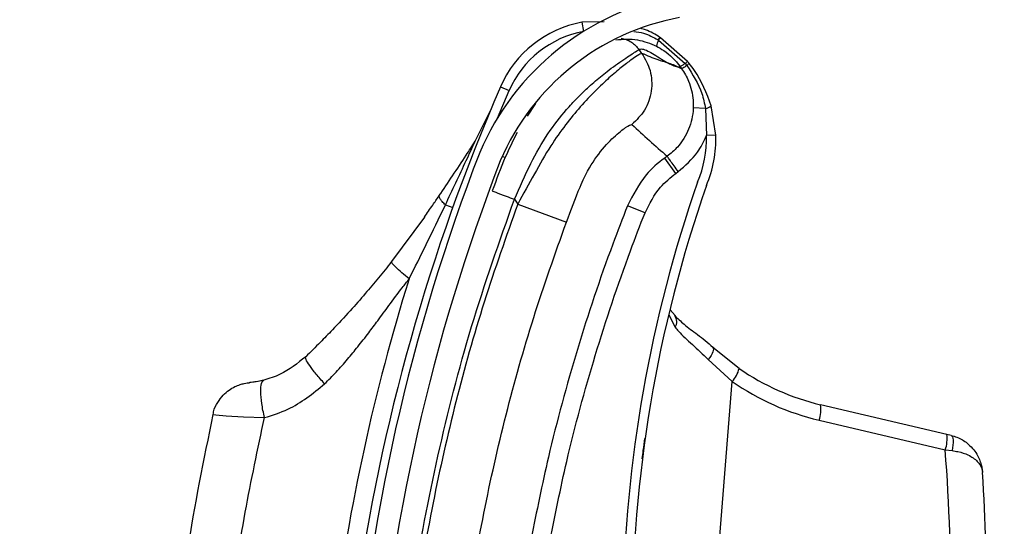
# Model space of a CAD drawing. Header units: inches. Extents: x 170 to 284, y 215 to 248.
# Tile 135 of 195: x 186.1074 to 186.2146, y 224.328 to 224.3832. Entities that reach past the tile are written whole.
import ezdxf

# ---------------------------------------------------------------- set-up
doc = ezdxf.new("R2010")
doc.units = ezdxf.units.IN
doc.header["$LTSCALE"] = 0.25
doc.header["$MEASUREMENT"] = 0
doc.layers.add('ANNOTATIONS', color=1, linetype='Continuous')
doc.layers.add('RH BENCH MOUNT', color=7, linetype='Continuous')
doc.styles.add('ARIAL', font='arial.ttf', dxfattribs={"height": 0.09375})
doc.dimstyles.new('STANDARD$0', dxfattribs={"dimtxt": 0.09375, "dimasz": 0.09375, "dimexe": 0.03125, "dimexo": 0.046875, "dimgap": 0.09, "dimtad": 0, "dimtih": 1, "dimtoh": 1, "dimdec": 4, "dimzin": 0, "dimdsep": 46, "dimtxsty": 'ARIAL', "dimcen": 0.09, "dimadec": 0, "dimazin": 0, "dimtfac": 1, "dimtdec": 4, "dimtofl": 0, "dimtmove": 0, "dimatfit": 1, "dimfxl": 1, "dimtolj": 1, "dimtzin": 0, "dimarcsym": 0})
pattern_1 = [(45, (176.0930244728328, 218.320867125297), (-0.03026527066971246, 0.03026527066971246), [])]

# ---------------------------------------------------------------- blocks, each defined once
blk = doc.blocks.new('*D44')
at = {"layer": 'ANNOTATIONS', "color": 0, "lineweight": -2, "transparency": 16777216}
for p, q in [((185.9644948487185, 225.4792255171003), (185.9644948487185, 226.2131025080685)), ((187.3643717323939, 224.3791894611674), (187.3643717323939, 226.2131025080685)), ((186.0582448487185, 226.1818525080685), (186.3541591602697, 226.1818525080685)), ((187.2706217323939, 226.1818525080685), (186.9747074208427, 226.1818525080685))]:
    blk.add_line(p, q, dxfattribs=at)
at = {"layer": 'ANNOTATIONS', "color": 0, "transparency": 16777216}
for points in [[(186.0582448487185, 226.1974775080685), (186.0582448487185, 226.1662275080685), (185.9644948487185, 226.1818525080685)], [(187.2706217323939, 226.1974775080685), (187.2706217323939, 226.1662275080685), (187.3643717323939, 226.1818525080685)]]:
    blk.add_solid(points, dxfattribs=at)
at = {"layer": 'defpoints', "color": 0, "transparency": 16777216}
for p in [(187.3643717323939, 226.1818525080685), (185.9644948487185, 225.4323505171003), (187.3643717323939, 224.3323144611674)]:
    blk.add_point(p, dxfattribs=at)
at = {"layer": 'ANNOTATIONS', "color": 0, "transparency": 16777216, "insert": (186.6644332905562, 226.1818525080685), "char_height": 0.09375, "attachment_point": 5, "style": 'ARIAL'}
blk.add_mtext('\\A1;DIM "A"', dxfattribs=at)

msp = doc.modelspace()

# ---------------------------------------------------------------- hatches: boundary and pattern name
at = {"layer": 'RH BENCH MOUNT'}
h = msp.add_hatch(dxfattribs=at)
h.set_pattern_fill('ANSI31', color=256, scale=0.34241245, angle=2.8e-322, style=0)
h.set_pattern_definition([(45, (176.1263761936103, 218.320867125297), (-0.03026527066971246, 0.03026527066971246), [])])
edge = h.paths.add_edge_path(flags=0)
edge.add_arc((186.41301658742, 224.2130895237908), 0.021400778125, 89.9999999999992, 390.52248781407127, ccw=False)
edge.add_line((186.41301658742, 224.2344903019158), (186.485779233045, 224.2344903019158))
edge.add_arc((186.485779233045, 224.6453852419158), 0.4108949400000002, 270, 450.0000000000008)
edge.add_line((186.485779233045, 225.0562801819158), (186.00212164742, 225.0562801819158))
edge.add_arc((186.00212164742, 225.0605603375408), 0.004280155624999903, 180.0000000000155, 269.9999999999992, ccw=False)
edge.add_line((185.997841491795, 225.0605603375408), (185.997841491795, 225.1033618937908))
edge.add_arc((186.00212164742, 225.1033618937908), 0.004280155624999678, 360, 540, ccw=False)
edge.add_line((186.006401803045, 225.1033618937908), (186.006401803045, 225.0605603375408))
edge.add_line((186.006401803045, 225.0605603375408), (186.003169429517, 225.0605603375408))
edge.add_line((186.003169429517, 225.0605603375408), (186.003169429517, 225.1033618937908))
edge.add_arc((186.00212164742, 225.1033618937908), 0.001047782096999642, 360, 540.0000000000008)
edge.add_line((186.001073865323, 225.1033618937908), (186.001073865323, 225.0605603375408))
edge.add_arc((186.00212164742, 225.0605603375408), 0.001047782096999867, 180, 270)
edge.add_line((186.00212164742, 225.0595125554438), (186.485779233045, 225.0595125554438))
edge.add_arc((186.485779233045, 224.6453852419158), 0.4141273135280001, 269.9999999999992, 450, ccw=False)
edge.add_line((186.485779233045, 224.2312579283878), (186.41301658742, 224.2312579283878))
edge.add_arc((186.41301658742, 224.2130895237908), 0.018168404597, 450.0000000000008, 750.5224878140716)
edge.add_arc((186.4277648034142, 224.221784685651), 0.001047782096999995, 390.5224878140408, 495.0000000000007)
edge.add_line((186.4270239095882, 224.222525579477), (186.4183287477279, 224.2138304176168))
edge.add_line((186.4183287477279, 224.2138304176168), (186.4160431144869, 224.2161160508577))
edge.add_line((186.4160431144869, 224.2161160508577), (186.4247382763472, 224.224811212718))
edge.add_arc((186.4277648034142, 224.221784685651), 0.004280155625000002, 390.522487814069, 495.0000000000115, ccw=False)
h = msp.add_hatch(dxfattribs=at)
h.set_pattern_fill('ANSI31', color=256, scale=0.34241245, style=0)
h.set_pattern_definition(pattern_1)
edge = h.paths.add_edge_path(flags=0)
edge.add_line((186.4524275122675, 225.0520000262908), (186.1100150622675, 225.0520000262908))
edge.add_line((186.1100150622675, 225.0520000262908), (186.1100150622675, 225.0562801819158))
edge.add_line((186.1100150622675, 225.0562801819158), (186.4524275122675, 225.0562801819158))
edge.add_arc((186.4524275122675, 224.6453852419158), 0.4108949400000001, 269.9999999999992, 450, ccw=False)
edge.add_line((186.4524275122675, 224.2344903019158), (186.3796648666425, 224.2344903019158))
edge.add_line((186.3796648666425, 224.2344903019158), (186.3796648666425, 224.2387704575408))
edge.add_line((186.3796648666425, 224.2387704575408), (186.4524275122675, 224.2387704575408))
edge.add_arc((186.4524275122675, 224.6453852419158), 0.406614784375, 270, 450.0000000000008)
h = msp.add_hatch(dxfattribs=at)
h.set_pattern_fill('ANSI31', color=256, scale=0.34241245, angle=2.8e-322, style=0)
h.set_pattern_definition(pattern_1)
edge = h.paths.add_edge_path(flags=0)
edge.add_arc((186.1669971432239, 224.2148798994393), 0.001712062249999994, 445.455402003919, 467.6658223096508)
edge.add_line((186.1664775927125, 224.2165112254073), (186.1657450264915, 224.2188113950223))
edge.add_arc((186.1669971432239, 224.2148798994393), 0.004126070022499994, 445.4554020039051, 467.6658223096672, ccw=False)
edge.add_arc((186.1662917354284, 224.2060051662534), 0.01302879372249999, 396.9315693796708, 445.45540200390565, ccw=False)
edge.add_arc((186.1618095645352, 224.2032013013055), 0.01830194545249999, 355.45540200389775, 395.516775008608, ccw=False)
edge.add_arc((186.1683290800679, 224.2026830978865), 0.01176186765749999, 287.5962596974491, 355.45540200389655, ccw=False)
edge.add_arc((186.1662998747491, 224.2061075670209), 0.01566536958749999, 230.7124700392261, 290.88620181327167, ccw=False)
edge.add_arc((186.1721653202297, 224.2137821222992), 0.02532140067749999, 208.3096502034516, 231.4363353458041, ccw=False)
edge.add_arc((186.1635368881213, 224.2080789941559), 0.01504902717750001, 167.6111203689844, 204.77005164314, ccw=False)
edge.add_arc((186.1758215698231, 224.2057629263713), 0.02754708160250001, 448.763905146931, 528.3879757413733, ccw=False)
edge.add_arc((186.1754384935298, 224.2419974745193), 0.008748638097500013, 276.4140209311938, 423.3968342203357)
edge.add_arc((186.2001763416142, 224.3025811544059), 0.05672062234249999, 175.0260377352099, 248.465301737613, ccw=False)
edge.add_arc((186.3581052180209, 224.2912304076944), 0.2150521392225, 518.8814295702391, 535.6614556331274, ccw=False)
edge.add_arc((186.1840258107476, 224.3573809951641), 0.02884824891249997, 460.61424547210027, 516.869158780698, ccw=False)
edge.add_arc((186.1710761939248, 224.4131286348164), 0.0284373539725, 285.5759958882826, 339.1744695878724)
edge.add_arc((186.1835452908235, 224.4079469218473), 0.01494630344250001, 340.7468428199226, 396.0025941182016)
edge.add_arc((186.1799881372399, 224.4064091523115), 0.0187470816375, 393.4132765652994, 426.8950179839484)
edge.add_arc((186.1825893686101, 224.4110456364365), 0.0134739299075, 429.3329594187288, 467.7290477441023)
edge.add_arc((186.1805855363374, 224.4182465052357), 0.006011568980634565, 470.4379345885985, 491.1729756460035)
edge.add_arc((186.1897725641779, 224.4102342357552), 0.01816498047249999, 496.3546620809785, 535.455402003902)
edge.add_arc((186.1825703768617, 224.4108067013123), 0.01094007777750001, 535.4554020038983, 625.4554020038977)
edge.add_arc((186.1818514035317, 224.4017613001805), 0.001866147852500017, 265.4554020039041, 281.0976484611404)
edge.add_line((186.182210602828, 224.3999300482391), (186.1826752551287, 224.3975611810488))
edge.add_arc((186.1818514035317, 224.4017613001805), 0.004280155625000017, 265.4554020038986, 281.09764846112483, ccw=False)
edge.add_arc((186.1825703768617, 224.4108067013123), 0.01335408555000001, 175.4554020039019, 265.4554020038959, ccw=False)
edge.add_arc((186.1897725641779, 224.4102342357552), 0.020578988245, 496.06676031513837, 535.4554020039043, ccw=False)
edge.add_arc((186.1805855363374, 224.4182465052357), 0.008425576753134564, 470.0330691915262, 491.9551129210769, ccw=False)
edge.add_arc((186.1825893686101, 224.4110456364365), 0.01588793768, 429.1457042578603, 467.92598269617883, ccw=False)
edge.add_arc((186.1799881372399, 224.4064091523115), 0.02116108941, 393.5599327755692, 427.0325737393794, ccw=False)
edge.add_arc((186.1835452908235, 224.4079469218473), 0.01736031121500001, 340.63565013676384, 395.8212553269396, ccw=False)
edge.add_arc((186.1710761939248, 224.4131286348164), 0.030851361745, 285.3735592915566, 339.23493959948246, ccw=False)
edge.add_arc((186.1840258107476, 224.3573809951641), 0.02643424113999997, 460.3971115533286, 516.7790151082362)
edge.add_arc((186.3581052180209, 224.2912304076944), 0.21263813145, 518.8930704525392, 535.6650915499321)
edge.add_arc((186.2001763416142, 224.3025811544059), 0.05430661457, 535.0120286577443, 608.5699368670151)
edge.add_arc((186.1754384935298, 224.2419974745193), 0.01116264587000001, 275.516440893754, 423.9844891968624, ccw=False)
edge.add_arc((186.1758215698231, 224.2057629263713), 0.02513307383, 448.4268021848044, 528.4260597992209)
edge.add_arc((186.1635368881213, 224.2080789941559), 0.01263501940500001, 527.5384492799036, 564.4380987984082)
edge.add_arc((186.1721653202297, 224.2137821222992), 0.022907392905, 208.499708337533, 231.4751172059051)
edge.add_arc((186.1662998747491, 224.2061075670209), 0.01325136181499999, 230.6476424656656, 291.190651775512)
edge.add_arc((186.1683290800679, 224.2026830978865), 0.009347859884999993, 287.1779261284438, 355.4554020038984)
edge.add_arc((186.1618095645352, 224.2032013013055), 0.01588793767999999, 355.4554020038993, 395.4075808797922)
edge.add_arc((186.1662917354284, 224.2060051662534), 0.01061478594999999, 397.0899033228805, 445.4554020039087)

# ---------------------------------------------------------------- linework, layer by layer
for p, q in [((186.171036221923, 224.3829266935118), (186.1686246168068, 224.3828680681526)), ((186.1686246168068, 224.3828680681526), (186.1688010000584, 224.3818845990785)), ((186.1769028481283, 224.3809503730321), (186.1769037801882, 224.3809498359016)), ((186.1769037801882, 224.3809498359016), (186.1769633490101, 224.3809152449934)), ((186.1769633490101, 224.3809152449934), (186.176964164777, 224.380914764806)), ((186.176964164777, 224.380914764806), (186.1798770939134, 224.3783916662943)), ((186.1771075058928, 224.3812249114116), (186.1771066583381, 224.3812254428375)), ((186.1771663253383, 224.381187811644), (186.1771075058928, 224.3812249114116)), ((186.1771671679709, 224.3811872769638), (186.1771663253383, 224.381187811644)), ((186.1801145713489, 224.3786220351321), (186.1771671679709, 224.3811872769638)), ((186.175156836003, 224.3794820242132), (186.1748427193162, 224.3799196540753)), ((186.1767248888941, 224.3802748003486), (186.1767255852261, 224.380274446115)), ((186.1798770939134, 224.3783916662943), (186.1800504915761, 224.378171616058)), ((186.1794743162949, 224.3778188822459), (186.1785722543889, 224.3782241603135)), ((186.1594099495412, 224.3724236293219), (186.1606881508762, 224.3754325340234)), ((186.159745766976, 224.375841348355), (186.1606881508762, 224.3754325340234)), ((186.1635497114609, 224.3740431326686), (186.16264449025, 224.37267180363)), ((186.1569997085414, 224.3699244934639), (186.1586188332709, 224.3731954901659)), ((186.1820739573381, 224.3734914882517), (186.1807406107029, 224.3735481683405)), ((186.1820739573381, 224.3734914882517), (186.1821743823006, 224.3705625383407)), ((186.183201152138, 224.3705935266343), (186.1827022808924, 224.3737901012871)), ((186.183201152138, 224.3705935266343), (186.1821743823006, 224.3705625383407)), ((186.1599508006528, 224.3682971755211), (186.1602701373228, 224.3681706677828)), ((186.1779000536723, 224.3682881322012), (186.1776361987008, 224.3680987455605)), ((186.1788334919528, 224.3664306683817), (186.1776361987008, 224.3680987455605)), ((186.1788334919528, 224.3664306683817), (186.1790973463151, 224.3666200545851)), ((186.1612639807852, 224.3636096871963), (186.1616368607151, 224.3630901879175)), ((186.1537534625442, 224.3629946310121), (186.1545518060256, 224.3627086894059)), ((186.1616368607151, 224.3630901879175), (186.1669272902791, 224.3611166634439)), ((186.175486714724, 224.3621425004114), (186.1735777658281, 224.3628987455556)), ((186.1514739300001, 224.3616757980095), (186.1478915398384, 224.356817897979)), ((186.1782216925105, 224.3515626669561), (186.1787691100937, 224.3509597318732)), ((186.1780694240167, 224.3510401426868), (186.1787651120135, 224.3496754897)), ((186.1857395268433, 224.3451881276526), (186.1828724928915, 224.3474898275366)), ((186.1823804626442, 224.3461804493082), (186.1849874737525, 224.3437629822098)), ((186.1798038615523, 224.2785479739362), (186.1849874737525, 224.3437629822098)), ((186.2083408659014, 224.3380209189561), (186.1946056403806, 224.3412474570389)), ((186.194436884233, 224.3395630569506), (186.2081721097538, 224.3363365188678)), ((186.208806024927, 224.3379116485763), (186.2083408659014, 224.3380209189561)), ((186.2081721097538, 224.3363365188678), (186.2089210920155, 224.3362499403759))]:
    msp.add_line(p, q, dxfattribs=at)
at = {"layer": 'RH BENCH MOUNT', "flags": 128}
for points in [[(186.1828724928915, 224.3474898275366), (186.182922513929, 224.3474115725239), (186.1829393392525, 224.3473010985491), (186.1829225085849, 224.347161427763), (186.1828724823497, 224.3469963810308), (186.1827906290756, 224.3468104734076), (186.1826791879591, 224.3466087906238), (186.1825412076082, 224.3463968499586), (186.1823804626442, 224.3461804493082)], [(186.1284729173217, 224.340167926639), (186.1287700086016, 224.3401446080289), (186.1298847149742, 224.3400553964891), (186.1317755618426, 224.3399334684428), (186.1340550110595, 224.339841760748), (186.1340550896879, 224.3398417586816), (186.1340550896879, 224.3398417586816)], [(186.208806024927, 224.3379116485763), (186.2088886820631, 224.3378613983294), (186.2089547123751, 224.3377544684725), (186.2090018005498, 224.3375946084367), (186.2090282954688, 224.3373874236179), (186.2090332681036, 224.337140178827), (186.2090165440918, 224.3368615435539), (186.2089787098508, 224.3365612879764), (186.2089210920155, 224.3362499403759)]]:
    msp.add_lwpolyline(points, dxfattribs=at)
at = {"layer": 'RH BENCH MOUNT'}
for centre, radius, start, end in [((186.1840258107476, 224.3573809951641), 0.02884824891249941, 100.6142454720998, 156.8691587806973), ((186.1840258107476, 224.3573809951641), 0.02643424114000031, 100.3971115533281, 156.7790151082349), ((186.1707402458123, 224.3710718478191), 0.01198443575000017, 100.1677874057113, 156.5483806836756), ((186.1707402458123, 224.3710718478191), 0.01095719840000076, 100.1677874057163, 156.5483806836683), ((186.1789298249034, 224.3798184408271), 0.002251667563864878, 150.8493571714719, 168.3064977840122), ((186.1789323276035, 224.3798168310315), 0.002253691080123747, 150.8451670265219, 168.2845475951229), ((186.1782539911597, 224.3801622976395), 0.00156417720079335, 137.181096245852, 149.7464539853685), ((186.1782582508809, 224.3801596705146), 0.001568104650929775, 137.2096686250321, 149.7417486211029), ((186.1783519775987, 224.3800930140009), 0.001613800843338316, 137.2814947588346, 149.3694914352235), ((186.1783511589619, 224.380093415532), 0.001611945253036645, 137.2658846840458, 149.3668598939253), ((186.3579605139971, 224.2898540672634), 0.2160622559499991, 156.548380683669, 172.0151240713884), ((186.1818265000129, 224.3748225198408), 0.001353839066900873, 280.5318418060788, 310.3073034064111), ((186.1701954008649, 224.3702010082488), 0.0119844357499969, 336.7964994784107, 1.728683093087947), ((186.1701954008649, 224.3702010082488), 0.01301167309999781, 336.9579601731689, 1.728683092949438), ((186.3581052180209, 224.2912304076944), 0.2150521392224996, 158.8814295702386, 175.6614556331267), ((186.3581052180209, 224.2912304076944), 0.2126381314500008, 158.8930704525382, 175.6650915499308), ((186.3196078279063, 224.3172733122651), 0.1465525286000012, 160.7960203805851, 197.473977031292), ((186.3196078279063, 224.3172733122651), 0.1455252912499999, 160.8098266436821, 199.3259522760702), ((186.3579605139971, 224.2898540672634), 0.2180957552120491, 162.6346252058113, 172.7089753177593), ((186.1778203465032, 224.3502812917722), 0.001122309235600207, 327.3312153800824, 35.4022366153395), ((186.1822408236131, 224.3461233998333), 0.003621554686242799, 319.3248785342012, 345.0336582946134), ((186.200556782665, 224.3665811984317), 0.02602334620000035, 235.2927752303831, 256.7803504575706), ((186.2007795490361, 224.366563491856), 0.02773540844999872, 235.2927752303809, 256.7803504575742), ((186.1912238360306, 224.340735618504), 0.003420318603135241, 339.9510814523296, 8.606438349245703), ((186.2049590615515, 224.3375090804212), 0.003420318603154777, 339.9510814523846, 8.606438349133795), ((185.9947828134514, 224.3200780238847), 0.2140077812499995, 359.5375575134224, 4.357045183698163), ((185.9942036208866, 224.3201240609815), 0.2184591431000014, 359.5375575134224, 3.604432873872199)]:
    msp.add_arc(centre, radius, start, end, dxfattribs=at)
for points, knots in [([(186.174252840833, 224.3818841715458), (186.1746201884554, 224.381833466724), (186.1755613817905, 224.3817035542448), (186.1763947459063, 224.3812356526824), (186.1769028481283, 224.3809503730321)], [0, 0, 0, 0, 0.3902998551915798, 1, 1, 1, 1]), ([(186.1771066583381, 224.3812254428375), (186.176605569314, 224.3815443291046), (186.175945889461, 224.3819641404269), (186.1751960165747, 224.3821518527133), (186.175015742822, 224.382196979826)], [0, 0, 0, 0, 0.7595942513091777, 0.9999999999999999, 0.9999999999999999, 0.9999999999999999, 0.9999999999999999]), ([(186.1723059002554, 224.3809642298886), (186.1731046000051, 224.3810246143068), (186.1746362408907, 224.3811404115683), (186.1760488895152, 224.3805549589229), (186.1767248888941, 224.3802748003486)], [0, 0, 0, 0, 0.5214667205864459, 1, 1, 1, 1]), ([(186.1728959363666, 224.3811481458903), (186.1730832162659, 224.3811048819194), (186.1734727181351, 224.3810149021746), (186.174183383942, 224.3806546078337), (186.174582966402, 224.38020919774), (186.1748427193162, 224.3799196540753)], [0, 0, 0, 0, 0.2447599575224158, 0.5090480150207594, 0.9999999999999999, 0.9999999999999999, 0.9999999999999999, 0.9999999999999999]), ([(186.1612639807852, 224.3636096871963), (186.1618458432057, 224.3649241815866), (186.1629442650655, 224.3674056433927), (186.1648311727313, 224.3707576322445), (186.1666196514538, 224.3730350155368), (186.1680823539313, 224.3746268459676), (186.1690769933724, 224.3755944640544), (186.169931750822, 224.3763576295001), (186.1706507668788, 224.3769624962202), (186.1714482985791, 224.3775963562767), (186.1723370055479, 224.3782537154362), (186.1735347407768, 224.3790693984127), (186.1745819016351, 224.3797484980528), (186.174760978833, 224.3798660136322), (186.1748427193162, 224.3799196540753)], [0, 0, 0, 0, 0.1307156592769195, 0.2467609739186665, 0.3577928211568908, 0.4170971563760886, 0.479148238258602, 0.5177152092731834, 0.5590896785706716, 0.603294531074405, 0.6633484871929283, 0.7353692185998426, 0.8792082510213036, 1, 1, 1, 1]), ([(186.175156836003, 224.3794820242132), (186.175075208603, 224.379456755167), (186.174909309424, 224.3794053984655), (186.1740742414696, 224.3788510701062), (186.1729418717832, 224.3779949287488), (186.1716192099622, 224.3768826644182), (186.1700933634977, 224.3754531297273), (186.1684774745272, 224.3737405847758), (186.166822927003, 224.3717301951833), (186.1650969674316, 224.3693047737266), (186.163421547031, 224.3663519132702), (186.1622368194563, 224.3641866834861), (186.1616368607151, 224.3630901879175)], [0, 0, 0, 0, 0.1094013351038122, 0.2223468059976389, 0.3151791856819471, 0.4102231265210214, 0.5012749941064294, 0.5946006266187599, 0.6834485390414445, 0.7745330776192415, 0.8858211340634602, 1, 1, 1, 1]), ([(186.175156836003, 224.3794820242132), (186.1754991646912, 224.378877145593), (186.1762102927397, 224.3776206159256), (186.1762920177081, 224.3753820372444), (186.1755934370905, 224.3732533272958), (186.1745620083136, 224.3722421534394), (186.1740654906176, 224.3717553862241)], [0, 0, 0, 0, 0.2406941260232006, 0.4999999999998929, 0.7593058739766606, 1, 1, 1, 1]), ([(186.1748427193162, 224.3799196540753), (186.174952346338, 224.3799507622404), (186.1751825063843, 224.3800160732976), (186.1757670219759, 224.3797749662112), (186.1764916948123, 224.3793682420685), (186.1772556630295, 224.3788920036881), (186.1780183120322, 224.3784229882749), (186.1784283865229, 224.3782317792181), (186.1786363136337, 224.3781348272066)], [0, 0, 0, 0, 0.1574760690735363, 0.330618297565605, 0.4911886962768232, 0.6742546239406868, 0.834831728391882, 1, 1, 1, 1]), ([(186.1785722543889, 224.3782241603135), (186.1783667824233, 224.3782988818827), (186.1778000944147, 224.378504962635), (186.1767517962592, 224.3787985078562), (186.1757615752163, 224.3792228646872), (186.175156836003, 224.3794820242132)], [0, 0, 0, 0, 0.1812946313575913, 0.50000735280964, 1, 1, 1, 1]), ([(186.1767255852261, 224.380274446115), (186.1769941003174, 224.3801244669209), (186.1779862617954, 224.3795702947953), (186.178816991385, 224.378736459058), (186.1792995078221, 224.378062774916), (186.1792995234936, 224.3780627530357)], [0, 0, 0, 0, 0.2706300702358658, 0.9999763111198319, 1, 1, 1, 1]), ([(186.1798770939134, 224.3783916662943), (186.1798561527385, 224.3783780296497), (186.1797303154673, 224.3782960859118), (186.1795354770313, 224.3781741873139), (186.1793517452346, 224.3780703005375), (186.1793169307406, 224.3780652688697), (186.1792995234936, 224.3780627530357)], [0, 0, 0, 0, 0.06239373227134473, 0.3749291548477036, 0.687464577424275, 1, 1, 1, 1]), ([(186.180302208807, 224.3783958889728), (186.1803021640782, 224.3783959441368), (186.1802404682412, 224.3784720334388), (186.1801774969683, 224.3785470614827), (186.1801145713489, 224.3786220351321)], [0, 0, 0, 0, 0.0007249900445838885, 1, 1, 1, 1]), ([(186.1827022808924, 224.3737901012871), (186.1821935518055, 224.3751303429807), (186.181570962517, 224.3767705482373), (186.1804983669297, 224.3781446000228), (186.1803022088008, 224.3783958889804)], [0, 0, 0, 0, 0.8171182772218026, 1, 1, 1, 1]), ([(186.1786363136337, 224.3781348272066), (186.1787275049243, 224.3781018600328), (186.1789108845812, 224.3780355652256), (186.1791366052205, 224.3780050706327), (186.1792451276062, 224.3780437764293), (186.1792992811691, 224.3780630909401)], [0, 0, 0, 0, 0.3313600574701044, 0.6663431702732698, 0.9999999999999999, 0.9999999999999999, 0.9999999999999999, 0.9999999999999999]), ([(186.1792992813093, 224.3780630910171), (186.1793427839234, 224.3780023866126), (186.1794011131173, 224.3779209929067), (186.1794594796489, 224.3778395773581), (186.1794743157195, 224.3778188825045)], [0, 0, 0, 0, 0.745812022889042, 1, 1, 1, 1]), ([(186.1794714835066, 224.3778228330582), (186.1794714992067, 224.3778228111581), (186.1797740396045, 224.3774007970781), (186.1803740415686, 224.3763160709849), (186.1807474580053, 224.3748221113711), (186.1807421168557, 224.3738283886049), (186.1807406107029, 224.3735481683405)], [0, 0, 0, 0, 1.782673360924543e-05, 0.3435204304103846, 0.8148790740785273, 1, 1, 1, 1]), ([(186.1800504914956, 224.3781716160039), (186.1800293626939, 224.378157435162), (186.1799024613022, 224.3780722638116), (186.1797064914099, 224.3779443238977), (186.1795231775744, 224.3778326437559), (186.1794906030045, 224.3778234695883), (186.1794743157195, 224.3778188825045)], [0, 0, 0, 0, 0.06242876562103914, 0.3749525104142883, 0.687476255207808, 1, 1, 1, 1]), ([(186.1800507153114, 224.3781713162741), (186.1806832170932, 224.3771898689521), (186.1816239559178, 224.3757301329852), (186.1819629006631, 224.3740439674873), (186.1820739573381, 224.3734914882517)], [0, 0, 0, 0, 0.672345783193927, 1, 1, 1, 1]), ([(186.1807406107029, 224.3735481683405), (186.1807395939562, 224.3735258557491), (186.1807037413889, 224.3727390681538), (186.1803553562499, 224.3711902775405), (186.1792572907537, 224.3694351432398), (186.1783073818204, 224.3685806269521), (186.1778999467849, 224.3682880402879), (186.1778999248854, 224.3682880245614)], [0, 0, 0, 0, 0.0108740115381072, 0.3834398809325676, 0.7558119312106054, 0.9999868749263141, 1, 1, 1, 1]), ([(186.1615715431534, 224.3708777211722), (186.1611256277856, 224.3699924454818), (186.1601053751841, 224.3679669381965), (186.1593081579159, 224.3657559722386), (186.1588593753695, 224.3645113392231)], [0, 0, 0, 0, 0.4370636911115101, 1, 1, 1, 1]), ([(186.1684146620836, 224.3649441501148), (186.1684146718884, 224.3649441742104), (186.1685565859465, 224.3652929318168), (186.1691658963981, 224.3666551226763), (186.1705113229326, 224.3687578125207), (186.1721920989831, 224.3705334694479), (186.1736292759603, 224.3716347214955), (186.173909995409, 224.3717123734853), (186.1740654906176, 224.3717553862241)], [0, 0, 0, 0, 4.497367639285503e-06, 0.06509473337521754, 0.2616701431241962, 0.4753105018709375, 0.7093656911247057, 1, 1, 1, 1]), ([(186.1740654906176, 224.3717553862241), (186.1746946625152, 224.3711745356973), (186.1759530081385, 224.370012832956), (186.1772509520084, 224.3688629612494), (186.1778999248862, 224.3682880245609)], [0, 0, 0, 0, 0.4999992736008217, 1, 1, 1, 1]), ([(186.1530565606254, 224.363967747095), (186.1540468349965, 224.3654341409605), (186.1553689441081, 224.3673919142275), (186.1566725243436, 224.369416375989), (186.1569997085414, 224.3699244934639)], [0, 0, 0, 0, 0.7490110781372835, 0.9999999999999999, 0.9999999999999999, 0.9999999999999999, 0.9999999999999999]), ([(186.1537534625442, 224.3629946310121), (186.1545118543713, 224.3646044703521), (186.1555981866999, 224.3669104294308), (186.1566747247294, 224.3692255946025), (186.1569997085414, 224.3699244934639)], [0, 0, 0, 0, 0.6981213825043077, 1, 1, 1, 1]), ([(186.1790973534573, 224.3666200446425), (186.179853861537, 224.3672805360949), (186.1811065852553, 224.3683742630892), (186.1819040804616, 224.3698893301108), (186.1821607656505, 224.3705286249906), (186.1821743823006, 224.3705625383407)], [0, 0, 0, 0, 0.5907811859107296, 0.9782917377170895, 0.9999999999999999, 0.9999999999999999, 0.9999999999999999, 0.9999999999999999]), ([(186.1776361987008, 224.3680987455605), (186.1776361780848, 224.3680987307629), (186.1768979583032, 224.3675688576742), (186.1751994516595, 224.3660752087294), (186.1741800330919, 224.3640784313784), (186.1735777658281, 224.3628987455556)], [0, 0, 0, 0, 1.142795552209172e-05, 0.4092118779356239, 1, 1, 1, 1]), ([(186.175486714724, 224.3621425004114), (186.1759777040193, 224.3631238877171), (186.176809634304, 224.3647867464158), (186.1782451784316, 224.3659527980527), (186.1788334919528, 224.3664306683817)], [0, 0, 0, 0, 0.590180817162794, 1, 1, 1, 1]), ([(186.1588593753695, 224.3645113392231), (186.1588914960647, 224.3644992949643), (186.1589409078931, 224.36448076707), (186.1592407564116, 224.3643683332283), (186.1595510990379, 224.3642519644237), (186.1599363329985, 224.3641075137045), (186.1604961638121, 224.3638975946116), (186.1609614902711, 224.3637231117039), (186.1612639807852, 224.3636096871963)], [0, 0, 0, 0, 0.2394568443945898, 0.368360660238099, 0.499999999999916, 0.6316393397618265, 0.760543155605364, 1, 1, 1, 1]), ([(186.1669272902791, 224.3611166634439), (186.167418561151, 224.3624064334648), (186.1679098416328, 224.3636962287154), (186.168414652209, 224.3649441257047), (186.1684146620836, 224.3649441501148)], [0, 0, 0, 0, 0.9999804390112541, 1, 1, 1, 1]), ([(186.1486588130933, 224.3074052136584), (186.1491340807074, 224.312137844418), (186.1500870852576, 224.32162769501), (186.1528253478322, 224.3357640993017), (186.1564082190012, 224.3498340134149), (186.1596427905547, 224.3590104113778), (186.1612639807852, 224.3636096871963)], [0, 0, 0, 0, 0.246862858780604, 0.4950083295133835, 0.7468945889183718, 1, 1, 1, 1]), ([(186.1514716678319, 224.3616725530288), (186.1514716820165, 224.361672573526), (186.151771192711, 224.3621053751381), (186.1523008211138, 224.3628658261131), (186.1528303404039, 224.3636354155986), (186.153056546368, 224.3639677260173), (186.1530565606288, 224.3639677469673)], [0, 0, 0, 0, 2.704369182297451e-05, 0.5710314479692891, 0.9999729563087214, 1, 1, 1, 1]), ([(186.1537534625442, 224.3629946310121), (186.153631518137, 224.3631164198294), (186.1533848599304, 224.3633627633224), (186.1531550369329, 224.3636722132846), (186.1530657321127, 224.363864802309), (186.1530582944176, 224.3639482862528), (186.1530565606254, 224.363967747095)], [0, 0, 0, 0, 0.2979480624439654, 0.6026626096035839, 0.9073771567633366, 0.9999999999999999, 0.9999999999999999, 0.9999999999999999, 0.9999999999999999]), ([(186.1616368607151, 224.3630901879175), (186.1603782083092, 224.359548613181), (186.1578572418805, 224.3524551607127), (186.1548078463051, 224.3415818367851), (186.1523157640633, 224.330562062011), (186.1504390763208, 224.3197079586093), (186.1496707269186, 224.312498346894), (186.1493018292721, 224.3090368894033)], [0, 0, 0, 0, 0.2027568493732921, 0.4061035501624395, 0.6088604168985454, 0.8122072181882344, 1, 1, 1, 1]), ([(186.1498053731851, 224.3549478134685), (186.1504289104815, 224.3561936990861), (186.1517681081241, 224.3588695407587), (186.1530620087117, 224.3615579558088), (186.1537534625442, 224.3629946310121)], [0, 0, 0, 0, 0.4656051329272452, 1, 1, 1, 1]), ([(186.1735777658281, 224.3628987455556), (186.1730377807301, 224.3615078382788), (186.1710385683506, 224.3563582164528), (186.1680138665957, 224.3472712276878), (186.1650893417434, 224.3365599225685), (186.1636850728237, 224.3296371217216), (186.163085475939, 224.3266812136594)], [0, 0, 0, 0, 0.1185397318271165, 0.4388752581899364, 0.7604101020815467, 1, 1, 1, 1]), ([(186.1549246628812, 224.3085200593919), (186.1549246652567, 224.3085200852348), (186.155234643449, 224.3118924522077), (186.1560552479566, 224.3188961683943), (186.1578499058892, 224.3294603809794), (186.1602813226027, 224.3401774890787), (186.1632478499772, 224.3507630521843), (186.165700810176, 224.3576654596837), (186.1669272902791, 224.3611166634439)], [0, 0, 0, 0, 1.439079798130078e-06, 0.1877923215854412, 0.3908439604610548, 0.5938956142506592, 0.7969478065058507, 1, 1, 1, 1]), ([(186.165103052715, 224.3262999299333), (186.1656964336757, 224.3292252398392), (186.1670831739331, 224.3360617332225), (186.1699760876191, 224.3466624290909), (186.1729684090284, 224.3556557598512), (186.1749523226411, 224.3607659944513), (186.175486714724, 224.3621425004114)], [0, 0, 0, 0, 0.2395900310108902, 0.5599255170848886, 0.8814604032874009, 1, 1, 1, 1]), ([(186.1478915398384, 224.356817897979), (186.1474207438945, 224.3562259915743), (186.1464830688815, 224.3550471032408), (186.1449828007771, 224.3532672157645), (186.1433159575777, 224.3513745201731), (186.1416763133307, 224.3496126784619), (186.1400609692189, 224.3479514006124), (186.1390773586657, 224.3469915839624), (186.1385470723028, 224.3464741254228)], [0, 0, 0, 0, 0.1610961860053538, 0.3208521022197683, 0.5001076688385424, 0.7056749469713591, 0.8413228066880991, 1, 1, 1, 1]), ([(186.1498053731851, 224.3549478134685), (186.1495317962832, 224.355175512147), (186.1489683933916, 224.3556444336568), (186.1483243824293, 224.3562385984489), (186.1479158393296, 224.3566729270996), (186.1478994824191, 224.3567705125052), (186.1478915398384, 224.356817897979)], [0, 0, 0, 0, 0.2427897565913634, 0.5000000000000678, 0.7572102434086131, 1, 1, 1, 1]), ([(186.1406073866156, 224.3435225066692), (186.1410269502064, 224.3439424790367), (186.1418911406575, 224.3448075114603), (186.1430864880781, 224.3461657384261), (186.1442647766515, 224.3476007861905), (186.1453513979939, 224.3490012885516), (186.1464702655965, 224.3504982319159), (186.1476800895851, 224.3521386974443), (186.1488142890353, 224.3536614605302), (186.149557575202, 224.3546261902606), (186.1498053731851, 224.3549478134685)], [0, 0, 0, 0, 0.1216476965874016, 0.2505622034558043, 0.3699476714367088, 0.5011532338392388, 0.6125555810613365, 0.7514486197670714, 0.917137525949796, 1, 1, 1, 1]), ([(186.1787281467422, 224.3509447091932), (186.17904780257, 224.350634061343), (186.179736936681, 224.3499643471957), (186.1812161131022, 224.3488683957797), (186.1823978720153, 224.3479930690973), (186.1829721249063, 224.3473844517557), (186.1830280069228, 224.3473252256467)], [0, 0, 0, 0, 0.2839420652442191, 0.6121401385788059, 0.9622563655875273, 1, 1, 1, 1]), ([(186.1787651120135, 224.3496754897), (186.178884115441, 224.3495319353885), (186.1794237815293, 224.3488809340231), (186.1806364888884, 224.3478238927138), (186.181793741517, 224.3467333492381), (186.1823804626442, 224.3461804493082)], [0, 0, 0, 0, 0.1223980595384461, 0.5550603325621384, 1, 1, 1, 1]), ([(186.1385470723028, 224.3464741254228), (186.13765356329, 224.3457515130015), (186.1362544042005, 224.3446199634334), (186.1345823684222, 224.3441078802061), (186.1339781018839, 224.3439228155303)], [0, 0, 0, 0, 0.6386043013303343, 1, 1, 1, 1]), ([(186.1284794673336, 224.3401669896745), (186.1284916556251, 224.3402727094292), (186.1285464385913, 224.3407478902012), (186.1289281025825, 224.3414801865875), (186.1295104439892, 224.3422712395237), (186.130165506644, 224.3428356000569), (186.13079962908, 224.3432120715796), (186.1313614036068, 224.3434389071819), (186.1318090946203, 224.3435592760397), (186.1321152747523, 224.3436137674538), (186.1322841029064, 224.3436345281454), (186.1323501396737, 224.3436412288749), (186.1323649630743, 224.3436426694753), (186.13237347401, 224.3436434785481), (186.1323763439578, 224.3436437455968), (186.1323777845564, 224.3436438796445)], [0, 0, 0, 0, 0.0565210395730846, 0.2540462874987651, 0.4273552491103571, 0.5794983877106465, 0.7104459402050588, 0.8185506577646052, 0.9012506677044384, 0.9564155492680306, 0.9850429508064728, 0.9903528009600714, 0.9934690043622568, 0.9967217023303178, 1, 1, 1, 1]), ([(186.1339781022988, 224.3439228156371), (186.1337695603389, 224.3438731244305), (186.133536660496, 224.3438176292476), (186.1331213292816, 224.3437385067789), (186.1327411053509, 224.34368131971), (186.1324381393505, 224.3436494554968), (186.1324087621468, 224.343646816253), (186.1323957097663, 224.3436456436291)], [0, 0, 0, 0, 0.2111589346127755, 0.235822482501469, 0.5027141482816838, 0.7790543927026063, 1, 1, 1, 1]), ([(186.1340557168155, 224.3398419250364), (186.1349230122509, 224.3401103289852), (186.137336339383, 224.3408571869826), (186.1393301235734, 224.3424817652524), (186.1406073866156, 224.3435225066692)], [0, 0, 0, 0, 0.3593774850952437, 1, 1, 1, 1]), ([(186.1238727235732, 224.3093223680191), (186.1243809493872, 224.3146776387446), (186.1253645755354, 224.3250422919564), (186.1274643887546, 224.3352388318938), (186.1284792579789, 224.3401669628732)], [0, 0, 0, 0, 0.5166859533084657, 0.9999999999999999, 0.9999999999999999, 0.9999999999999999, 0.9999999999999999]), ([(186.1293625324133, 224.308897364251), (186.1296508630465, 224.3120969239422), (186.1302739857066, 224.3190116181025), (186.1318229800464, 224.3293469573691), (186.1333274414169, 224.336418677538), (186.1340556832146, 224.3398417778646)], [0, 0, 0, 0, 0.307644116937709, 0.6648617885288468, 1, 1, 1, 1]), ([(186.175195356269, 224.3353689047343), (186.1752293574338, 224.3356721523), (186.1753123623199, 224.33641245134), (186.1754144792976, 224.3371509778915), (186.1754747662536, 224.337586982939)], [0, 0, 0, 0, 0.4096284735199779, 1, 1, 1, 1]), ([(186.208806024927, 224.3379116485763), (186.2090246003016, 224.3378493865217), (186.2096709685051, 224.3376652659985), (186.2107184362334, 224.3370292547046), (186.2116306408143, 224.3359734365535), (186.2120522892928, 224.3349551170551), (186.2121813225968, 224.3343232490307), (186.2122135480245, 224.3340657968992), (186.2122239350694, 224.3339514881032), (186.2122278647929, 224.3338993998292), (186.2122296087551, 224.3338739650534), (186.2122303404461, 224.3338625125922), (186.2122306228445, 224.3338580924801)], [0, 0, 0, 0, 0.1104035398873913, 0.3264838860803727, 0.6076768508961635, 0.8402493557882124, 0.9291761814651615, 0.9682100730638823, 0.985697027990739, 0.9935617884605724, 0.9975151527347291, 1, 1, 1, 1]), ([(186.2089210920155, 224.3362499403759), (186.2091373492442, 224.3362183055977), (186.209776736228, 224.3361247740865), (186.2108040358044, 224.3357653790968), (186.2116859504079, 224.335142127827), (186.2120802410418, 224.3345270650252), (186.2121930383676, 224.3341416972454), (186.2122187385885, 224.3339845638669), (186.2122262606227, 224.3339148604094), (186.2122288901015, 224.3338831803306), (186.2122300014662, 224.3338677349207), (186.2122304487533, 224.3338607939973), (186.2122306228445, 224.3338580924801)], [0, 0, 0, 0, 0.1103944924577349, 0.3263927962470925, 0.6075324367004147, 0.84060787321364, 0.9294984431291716, 0.9684249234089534, 0.9858245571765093, 0.9936329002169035, 0.9975218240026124, 1, 1, 1, 1])]:
    msp.add_open_spline(points, degree=3, knots=knots, dxfattribs=at)
for points in [[(186.1801145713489, 224.3786220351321), (186.1801127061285, 224.3786177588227), (186.1801089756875, 224.3786092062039), (186.1800611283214, 224.3785608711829), (186.1799863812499, 224.3784902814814), (186.1799135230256, 224.3784245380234), (186.1798770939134, 224.3783916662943)], [(186.1803021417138, 224.3783959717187), (186.1802997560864, 224.3783921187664), (186.1802949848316, 224.3783844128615), (186.1802439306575, 224.3783375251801), (186.1801650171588, 224.3782684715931), (186.1800887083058, 224.3782038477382), (186.1800505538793, 224.3781715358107)], [(186.1790976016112, 224.366620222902), (186.1789439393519, 224.366834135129), (186.1786366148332, 224.3672619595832), (186.1782459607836, 224.3678057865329), (186.1779670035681, 224.3681941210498), (186.1779221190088, 224.3682566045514), (186.1778996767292, 224.3682878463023)], [(186.1406073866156, 224.3435225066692), (186.1402833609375, 224.3438871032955), (186.1396353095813, 224.3446162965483), (186.1389332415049, 224.3455394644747), (186.138510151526, 224.3462282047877), (186.1385347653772, 224.3463921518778), (186.1385470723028, 224.3464741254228)], [(186.1340557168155, 224.3398419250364), (186.1339466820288, 224.3403650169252), (186.1337286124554, 224.3414112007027), (186.1336202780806, 224.3427241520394), (186.1336856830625, 224.3436683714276), (186.1338806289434, 224.3438380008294), (186.1339781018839, 224.3439228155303)]]:
    msp.add_open_spline(points, degree=3, dxfattribs=at)

# ---------------------------------------------------------------- dimensions: what is measured, and where the dimension line sits
at = {"layer": 'ANNOTATIONS'}
dim = msp.add_linear_dim(base=(187.3643717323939, 226.1818525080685), p1=(185.9644948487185, 225.4323505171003), p2=(187.3643717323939, 224.3323144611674), text='DIM "A"', dimstyle='STANDARD$0', dxfattribs=at)
dim.commit()
dim.dimension.update_dxf_attribs({"geometry": '*D44', "text_midpoint": (186.6644332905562, 226.1818525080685)})

doc.saveas('drawing.dxf')
